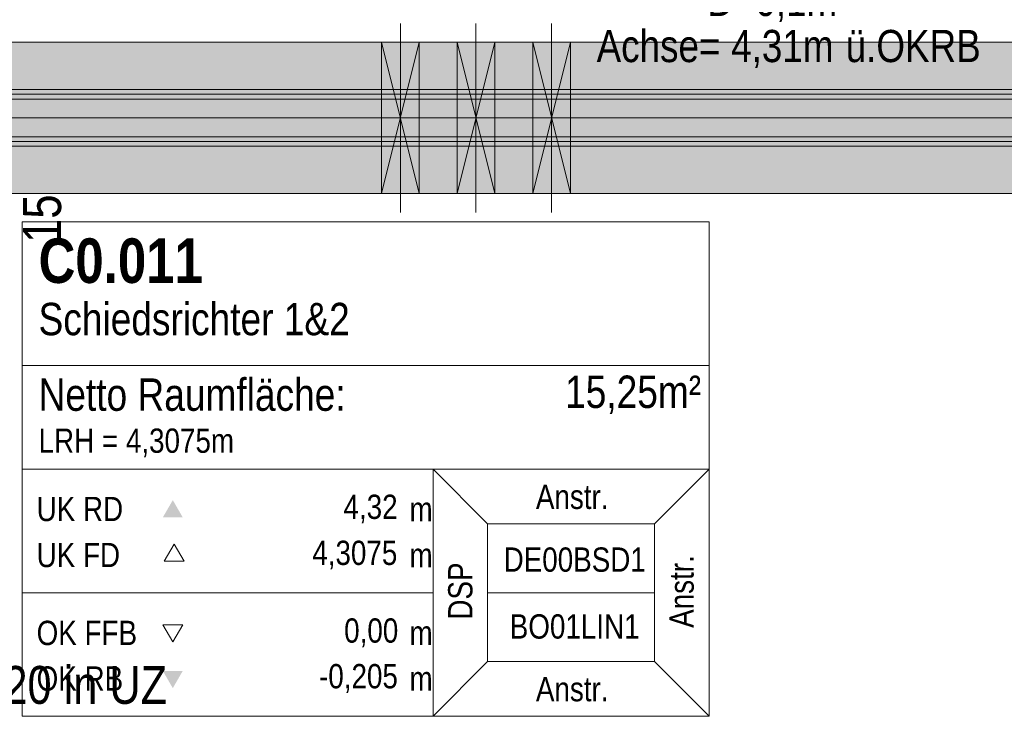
# Model space of a CAD drawing. Extents: x -500 to 300, y 62 to 1162.
# Tile 39 of 90: x -292 to -240, y 578 to 615. Entities that reach past the tile are written whole.
import ezdxf
from ezdxf.lldxf.tags import DXFTag

# ---------------------------------------------------------------- set-up
doc = ezdxf.new("R2010")
doc.units = 0
doc.layers.get('0').update_dxf_attribs({"lineweight": 13})
for name, color, linetype, lineweight, true_color in [('00 -Bauelemente -Dämmung innen', 7, 'Continuous', 9, 0xff7fe6), ('00 -Bauelemente -Gipskarton', 7, 'Continuous', 9, 0xff7fe6), ('30 -34 Innenwände- 11 Durchbruch', 4, 'Continuous', 9, 0x00ffff), ('30 -34 Innenwände- 2 nichttragend', 7, 'Continuous', 18, 0xff7fe6), ('30 -35 Decken- 1 Konstruktion-Träger- Stahlbeton', 7, 'Continuous', 13, 0x33aa00), ('70 -75 Raumstempel- 1 Raumstempel', 7, 'Continuous', 25, 0xff6600), ('70 -76 Bemaßung- 2 Allgemein', 9, 'Continuous', 5, 0x808080), ('iwb_Schraffur_Unterzug', 7, 'Continuous', 5, 0xffffcc)]:
    doc.layers.add(name, color=color, linetype=linetype, lineweight=lineweight, true_color=true_color)
doc.layers.add('70 -71 Achsen- 1 Gebäudeachsen', color=7, linetype='STRICHPUNKT2-A06G93K98I', lineweight=18)
doc.layers.add('Detailelementbeschriftung', color=7, linetype='Continuous', lineweight=9)
doc.styles.get("Standard").update_dxf_attribs({"font": 'ARIALN.TTF'})
tags = doc.linetypes.add('fein_strichliert-A06G93KA8I', pattern=[4, 1, -2, 1]).pattern_tags.tags
tags[8:9] = [DXFTag(74, 4), DXFTag(75, 0), DXFTag(340, '0'), DXFTag(46, 0.0), DXFTag(50, 0.0), DXFTag(44, 0.0), DXFTag(45, 0.0)]
tags[6:7] = [DXFTag(74, 4), DXFTag(75, 0), DXFTag(340, '0'), DXFTag(46, 0.0), DXFTag(50, 0.0), DXFTag(44, 0.0), DXFTag(45, 0.0)]
tags[4:5] = [DXFTag(74, 4), DXFTag(75, 0), DXFTag(340, '0'), DXFTag(46, 0.0), DXFTag(50, 0.0), DXFTag(44, 0.0), DXFTag(45, 0.0)]
tags = doc.linetypes.add('STRICHPUNKT2-A06G93K98I', pattern=[12.7, 6.35, -3.175, 0, -3.175]).pattern_tags.tags
tags[10:11] = [DXFTag(74, 4), DXFTag(75, 0), DXFTag(340, '0'), DXFTag(46, 0.0), DXFTag(50, 0.0), DXFTag(44, 0.0), DXFTag(45, 0.0)]
tags[8:9] = [DXFTag(74, 4), DXFTag(75, 0), DXFTag(340, '0'), DXFTag(46, 0.0), DXFTag(50, 0.0), DXFTag(44, 0.0), DXFTag(45, 0.0)]
tags[6:7] = [DXFTag(74, 4), DXFTag(75, 0), DXFTag(340, '0'), DXFTag(46, 0.0), DXFTag(50, 0.0), DXFTag(44, 0.0), DXFTag(45, 0.0)]
tags[4:5] = [DXFTag(74, 4), DXFTag(75, 0), DXFTag(340, '0'), DXFTag(46, 0.0), DXFTag(50, 0.0), DXFTag(44, 0.0), DXFTag(45, 0.0)]

# ---------------------------------------------------------------- blocks, each defined once
blk = doc.blocks.new('Referenz-A06G93KB8I')
at = {"layer": '00 -Bauelemente -Dämmung innen', "color": 0, "linetype": 'Continuous', "lineweight": -2, "ltscale": 0.13}
for p, q in [((-298.299, 610.453), (-190.799, 610.453)), ((-298.299, 608.453), (-190.799, 608.453))]:
    blk.add_line(p, q, dxfattribs=at)
at = {"layer": '00 -Bauelemente -Gipskarton', "color": 0, "linetype": 'Continuous', "lineweight": -2, "ltscale": 0.13}
for p, q in [((-298.299, 610.953), (-191.299, 610.953)), ((-298.299, 610.703), (-191.049, 610.703)), ((-298.299, 610.453), (-190.799, 610.453)), ((-298.299, 608.453), (-190.799, 608.453)), ((-298.299, 608.203), (-191.049, 608.203)), ((-298.299, 607.953), (-191.299, 607.953))]:
    blk.add_line(p, q, dxfattribs=at)
at = {"layer": '30 -34 Innenwände- 11 Durchbruch', "color": 0, "linetype": 'fein_strichliert-A06G93KA8I', "lineweight": -2, "ltscale": 0.13}
for p, q in [((-272.299, 604.453), (-272.299, 614.453)), ((-268.299, 604.453), (-268.299, 614.453)), ((-264.299, 604.453), (-264.299, 614.453))]:
    blk.add_line(p, q, dxfattribs=at)
at = {"layer": '30 -34 Innenwände- 11 Durchbruch', "color": 0, "linetype": 'Continuous', "lineweight": -2, "ltscale": 0.13}
for p, q in [((-273.299, 605.453), (-273.299, 613.453)), ((-273.299, 613.453), (-271.299, 605.453)), ((-271.299, 613.453), (-273.299, 605.453)), ((-273.299, 613.453), (-271.299, 613.453)), ((-271.299, 613.453), (-273.299, 605.453)), ((-271.299, 605.453), (-273.299, 613.453)), ((-271.299, 605.453), (-271.299, 613.453)), ((-269.299, 605.453), (-269.299, 613.453)), ((-269.299, 613.453), (-267.299, 605.453)), ((-267.299, 613.453), (-269.299, 605.453)), ((-269.299, 613.453), (-267.299, 613.453)), ((-267.299, 613.453), (-269.299, 605.453)), ((-267.299, 605.453), (-269.299, 613.453)), ((-267.299, 605.453), (-267.299, 613.453)), ((-265.299, 605.453), (-265.299, 613.453)), ((-265.299, 613.453), (-263.299, 605.453)), ((-263.299, 613.453), (-265.299, 605.453)), ((-265.299, 613.453), (-263.299, 613.453)), ((-263.299, 613.453), (-265.299, 605.453)), ((-263.299, 605.453), (-265.299, 613.453)), ((-263.299, 605.453), (-263.299, 613.453)), ((-273.299, 605.453), (-271.299, 605.453)), ((-269.299, 605.453), (-267.299, 605.453)), ((-265.299, 605.453), (-263.299, 605.453))]:
    blk.add_line(p, q, dxfattribs=at)
at = {"layer": '30 -34 Innenwände- 11 Durchbruch', "color": 0, "lineweight": -2}
for points in [[(-273.299, 605.453), (-273.299, 613.453), (-272.299, 609.453)], [(-271.299, 605.453), (-272.299, 609.453), (-271.299, 613.453)], [(-269.299, 605.453), (-269.299, 613.453), (-268.299, 609.453)], [(-267.299, 605.453), (-268.299, 609.453), (-267.299, 613.453)], [(-265.299, 605.453), (-265.299, 613.453), (-264.299, 609.453)], [(-263.299, 605.453), (-264.299, 609.453), (-263.299, 613.453)]]:
    blk.add_solid(points, dxfattribs=at)
at = {"layer": '30 -34 Innenwände- 2 nichttragend', "color": 0, "linetype": 'Continuous', "lineweight": -2, "ltscale": 0.13}
for p, q in [((-298.299, 610.953), (-191.299, 610.953)), ((-298.299, 607.953), (-191.299, 607.953))]:
    blk.add_line(p, q, dxfattribs=at)
at = {"layer": '30 -35 Decken- 1 Konstruktion-Träger- Stahlbeton', "color": 0, "linetype": 'fein_strichliert-A06G93KA8I', "lineweight": -2, "ltscale": 0.13}
for p, q in [((-298.299, 613.453), (-2.299, 613.453)), ((-298.299, 605.453), (-2.299, 605.453))]:
    blk.add_line(p, q, dxfattribs=at)
at = {"layer": '70 -71 Achsen- 1 Gebäudeachsen', "color": 0, "linetype": 'STRICHPUNKT2-A06G93K98I', "lineweight": -2, "ltscale": 0.13}
blk.add_line((-387.239, 609.453), (76.501, 609.453), dxfattribs=at)
at = {"layer": '70 -75 Raumstempel- 1 Raumstempel', "color": 0, "lineweight": -2}
for p, q in [((-292.299, 603.953), (-292.299, 577.814)), ((-255.975, 603.953), (-292.299, 603.953)), ((-255.975, 577.814), (-255.975, 603.953)), ((-255.975, 596.358), (-292.299, 596.358)), ((-292.299, 590.884), (-270.57, 590.884)), ((-267.687, 587.986), (-270.57, 590.884)), ((-255.975, 590.884), (-270.57, 590.884)), ((-270.57, 590.884), (-270.57, 577.814)), ((-258.858, 587.986), (-255.975, 590.884)), ((-267.687, 580.711), (-267.687, 587.986)), ((-267.687, 587.986), (-258.858, 587.986)), ((-258.858, 580.711), (-258.858, 587.986)), ((-284.261, 586.923), (-284.785, 586.017)), ((-283.738, 586.017), (-284.261, 586.923)), ((-284.785, 586.017), (-283.738, 586.017)), ((-292.299, 584.349), (-270.57, 584.349)), ((-258.858, 584.349), (-267.687, 584.349)), ((-284.333, 581.744), (-284.856, 582.65)), ((-284.856, 582.65), (-283.81, 582.65)), ((-283.81, 582.65), (-284.333, 581.744)), ((-267.687, 580.711), (-270.57, 577.814)), ((-267.687, 580.711), (-258.858, 580.711)), ((-258.858, 580.711), (-255.975, 577.814)), ((-255.975, 577.814), (-292.299, 577.814))]:
    blk.add_line(p, q, dxfattribs=at)
for points in [[(-283.81, 588.339), (-284.333, 589.245), (-284.856, 588.339)], [(-283.81, 580.208), (-284.333, 579.302), (-284.856, 580.208)]]:
    blk.add_solid(points, dxfattribs=at)
at = {"layer": '30 -34 Innenwände- 11 Durchbruch', "color": 0, "linetype": 'Continuous', "lineweight": -2, "ltscale": 0.13, "char_height": 1.7, "attachment_point": 1}
for s, insert in [('{\\fArial Narrow;D=0,1m}', (-256.068, 616.542)), ('{\\fArial Narrow;Achse=}', (-261.92, 614.106)), ('{\\fArial Narrow;4,31m}', (-254.806, 614.106)), ('{\\fArial Narrow;ü.OKRB}', (-248.75, 614.106))]:
    blk.add_mtext(s, dxfattribs=dict(at, insert=insert))
at = {"layer": '70 -75 Raumstempel- 1 Raumstempel', "color": 0, "linetype": 'Continuous', "lineweight": -2, "ltscale": 0.13, "attachment_point": 1}
for s, insert, char_height, rotation in [('{\\fArial Narrow|b1|i0;C0.011}', (-291.432, 603.082), 2.3536, 0), ('{\\fArial Narrow;Schiedsrichter 1&2}', (-291.432, 599.676), 1.71171, 0), ('{\\fArial Narrow;Netto Raumfläche:}', (-291.432, 595.679), 1.71171, 0), ('{\\fArial Narrow;15,25m²}', (-263.587, 595.829), 1.71171, 0), ('{\\fArial Narrow;LRH = 4,3075m}', (-291.432, 593.03), 1.28378, 0), ('{\\fArial Narrow;Anstr.}', (-265.131, 590.061), 1.28378, 0), ('{\\fArial Narrow;4,32}', (-275.307, 589.534), 1.28378, 0), ('{\\fArial Narrow;UK RD}', (-291.534, 589.418), 1.28378, 0), ('{\\fArial Narrow;m}', (-271.814, 589.408), 1.28378, 0), ('{\\fArial Narrow;UK FD}', (-291.534, 586.985), 1.28378, 0), ('{\\fArial Narrow;4,3075}', (-276.958, 587.1), 1.28378, 0), ('{\\fArial Narrow;Anstr.}', (-258.071, 582.49), 1.28378, 90), ('{\\fArial Narrow;m}', (-271.814, 586.974), 1.28378, 0), ('{\\fArial Narrow;DE00BSD1}', (-266.837, 586.742), 1.28378, 0), ('{\\fArial Narrow;DSP}', (-269.772, 582.926), 1.28378, 90), ('{\\fArial Narrow;BO01LIN1}', (-266.514, 583.206), 1.28378, 0), ('{\\fArial Narrow;OK FFB}', (-291.534, 582.865), 1.28378, 0), ('{\\fArial Narrow;0,00}', (-275.271, 582.991), 1.28378, 0), ('{\\fArial Narrow;m}', (-271.814, 582.865), 1.28378, 0), ('{\\fArial Narrow;-0,205}', (-276.599, 580.577), 1.28378, 0), ('{\\fArial Narrow;OK RB}', (-291.534, 580.451), 1.28378, 0), ('{\\fArial Narrow;m}', (-271.814, 580.451), 1.28378, 0), ('{\\fArial Narrow;Anstr.}', (-265.131, 579.893), 1.28378, 0)]:
    blk.add_mtext(s, dxfattribs=dict(at, insert=insert, char_height=char_height, rotation=rotation))
at = {"layer": '70 -76 Bemaßung- 2 Allgemein', "color": 0, "linetype": 'Continuous', "lineweight": -2, "ltscale": 0.13, "insert": (-292.256, 602.842), "char_height": 2.01377, "attachment_point": 1, "rotation": 90}
blk.add_mtext('{\\fArial Narrow;15}', dxfattribs=at)
blk = doc.blocks.new('Referenz-A06G93KD8I')
at = {"layer": 'iwb_Schraffur_Unterzug', "linetype": 'Continuous', "ltscale": 0.13}
blk.add_hatch(color=256, dxfattribs=at).paths.add_polyline_path([(-298.298, 609.453), (-298.298, 613.453), (-2.298, 613.453), (-2.298, 605.453), (-298.298, 605.453)])
blk = doc.blocks.new('Einzeiliger Text-A06G93PF8I')
at = {"color": 0, "lineweight": -2, "insert": (-296.598, 580.473), "char_height": 2, "attachment_point": 1}
blk.add_mtext('{\\fArial Narrow;DN20 in UZ}', dxfattribs=at)

msp = doc.modelspace()

# ---------------------------------------------------------------- block references
at = {"color": 8, "lineweight": 13, "ltscale": 0.13, "true_color": 0x808080}
msp.add_blockref('Referenz-A06G93KB8I', (0, 0), dxfattribs=at)
at = {"color": 8, "lineweight": 25, "ltscale": 0.25, "true_color": 0x808080}
msp.add_blockref('Referenz-A06G93KD8I', (0, 0), dxfattribs=at)
at = {"layer": 'Detailelementbeschriftung', "ltscale": 0.13}
msp.add_blockref('Einzeiliger Text-A06G93PF8I', (0, 0), dxfattribs=at)

doc.saveas('drawing.dxf')
